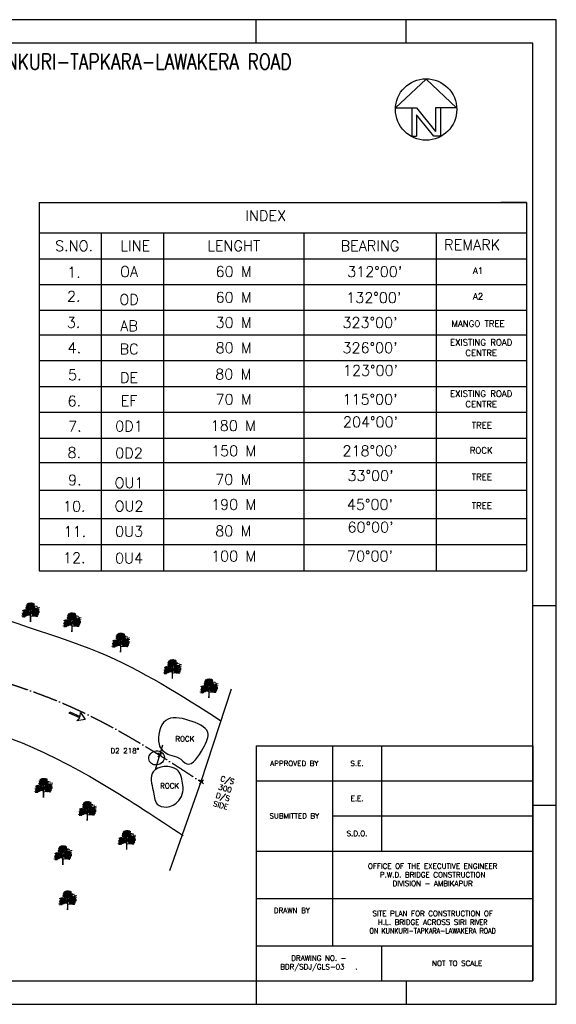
# Model space of a CAD drawing. Header units: millimetres. Extents: x 1046342 to 4871194, y -320379 to 624621.
# Tile 12 of 12: x 4356348 to 4871194, y -320379 to 624621. Entities that reach past the tile are written whole.
import ezdxf

# ---------------------------------------------------------------- set-up
doc = ezdxf.new("R2010")
doc.units = ezdxf.units.MM
doc.header["$LTSCALE"] = 1000
doc.header["$PDMODE"] = 35
doc.header["$PDSIZE"] = 2000
doc.linetypes.add('ACAD_ISO04W100', pattern=[30, 24, -3, 0, -3])
doc.styles.get("Standard").update_dxf_attribs({"font": 'romans.shx'})

# ---------------------------------------------------------------- blocks, each defined once
blk = doc.blocks.new('A2')
for p, q in [((466, 410), (466, 420)), ((530, 410), (530, 420)), ((594, 170), (584, 170)), ((594, 84.79), (584, 84.79)), ((466, 10), (466, 0)), ((530, 10), (530, 0))]:
    blk.add_line(p, q)
for points in [[(0, 0), (594, 0), (594, 420), (0, 420)], [(10, 10), (584, 10), (584, 410), (10, 410)]]:
    blk.add_lwpolyline(points, close=True)
blk = doc.blocks.new('North Arrow')
for p, q in [((0, 0), (-12.86, -11.999)), ((0, 0), (12.782, -11.999)), ((-12.86, -11.999), (-6, -11.999)), ((-6, -11.999), (-6, -23.999)), ((-6, -11.999), (-4, -11.999)), ((-4, -11.999), (4, -21.999)), ((4, -11.999), (4, -21.999)), ((6, -11.999), (4, -11.999)), ((12.782, -11.999), (6, -11.999)), ((6, -11.999), (6, -23.999)), ((3.195, -23.996), (-4, -15.002)), ((-4, -15.002), (-4, -23.999)), ((-6, -23.999), (-4, -23.999)), ((6, -23.999), (3.195, -23.999))]:
    blk.add_line(p, q)
blk.add_circle((-0.013, -12.745), 12.885)
blk = doc.blocks.new('TREE 34')
at = {"lineweight": 0}
for p, q in [((-1, 129), (0, 156)), ((-1, 90), (-1, 116)), ((-3, 0), (-2, 34)), ((-2, 34), (-2, 60)), ((-1, 69), (-1, 82)), ((2, 56), (2, 94)), ((2, 38), (2, 48)), ((2, 0), (2, 38))]:
    blk.add_line(p, q, dxfattribs=at)
for centre, radius, start, end in [((-73, 145), 30.3, 244.2389, 286.556), ((-69, 134), 31.3, 247.3071, 292.6929), ((-58, 135), 19.9, 241.0091, 317.7336), ((-21, 142), 50.6, 218.9418, 279.8704), ((-49, 164), 17.9, 262.6329, 311.6007), ((-49, 193), 71.6, 267.3608, 303.8405), ((-37, 195), 28.8, 245.3989, 290.842), ((-35, 180), 41.2, 250.2472, 286.3798), ((-37, 123), 18.4, 228.8435, 297.2433), ((-38, 172), 24.2, 245.8153, 314.3443), ((-43, 153), 19.1, 255.4782, 311.8365), ((-41, 170), 13.7, 245.7069, 316.2245), ((-41, 128), 14, 249.4854, 312.3715), ((-43, 121), 17.9, 260.731, 293.5265), ((-23, 204), 43.8, 240.8903, 299.1097), ((-34, 194), 17.8, 242.9381, 301.838), ((-38, 181), 12.3, 251.0161, 304.1863), ((-36, 208), 22.5, 266.11, 297.8626), ((-38, 139), 20.4, 271.5113, 320.8889), ((-28, 179), 10.1, 237.0696, 318.7583), ((-19, 210), 30.8, 243.2333, 267.901), ((51, 200), 123, 226.6821, 242.0096), ((-20, 207), 18.3, 233.9861, 284.4269), ((-16, 157), 17.3, 218.3877, 266.6125), ((-24, 170), 14.2, 255.2694, 320.7683), ((-21, 186), 13, 262.0394, 317.0655), ((-16, 204), 11.7, 235.5241, 320.3766), ((-22, 145), 34.6, 64.7334, 87.901), ((-15, 224), 27.1, 264.5916, 280.8658), ((-26, 116), 25.1, 0, 70.5263), ((27, 209), 45.6, 203.6553, 218.6919), ((-21, 118), 21.5, 29.0709, 70.3281), ((-9, 200), 7.45, 243.8703, 326.2918), ((-38, 156), 38.2, 359.1704, 38.6919), ((-8, 190), 7.88, 356.247, 72.2802), ((24, 176), 27.9, 133.1686, 189.9915), ((3, 204), 26.2, 257.7547, 296.5735), ((-2, 129), 1, 209.0709, 359.1704), ((2, 160), 1, 79.3624, 180.5508), ((4991, 208), 4990, 180.5508, 181.04), ((6, 135), 5.73, 78.4569, 158.8398), ((190, 121), 189, 181.04, 185.5818), ((11, 209), 48.8, 259.3624, 290.8016), ((7, 212), 18.9, 258.1214, 304.5177), ((75, 91), 125, 121.2428, 124.6134), ((76, 51), 86.9, 108.76, 145.8766), ((68, 59), 76.5, 111.4616, 146.3488), ((26, 203), 31.9, 228.6482, 302.6303), ((19, 199), 59.9, 258.4569, 297.8285), ((15, 206), 30, 257.586, 302.5526), ((27, 207), 52.2, 249.9116, 265.5374), ((-21, 169), 88.2, 291.7868, 315.3595), ((20, 209), 18.6, 245.4775, 305.7309), ((34, 321), 211, 264.2777, 284.5633), ((30, 151), 18.2, 225.9442, 297.7811), ((41, 222), 67, 250.4809, 298.4219), ((31, 223), 33.8, 255.5242, 288.8017), ((44, 56), 67.6, 83.0751, 106.8733), ((26, 204), 27.5, 267.49, 293.1373), ((45, 202), 18.9, 226.4951, 264.8582), ((50, 193), 27.4, 232.5465, 288.5121), ((38, 203), 61.7, 266.5279, 286.2899), ((6, 257), 130, 288.76, 301.7673), ((55, 253), 120, 266.337, 283.2582), ((65, 171), 51.7, 252.5261, 285.0848), ((59, 179), 55.7, 263.0751, 293.5339), ((86, 148), 48.1, 232.9856, 279.3604), ((73, 159), 36.7, 259.2798, 284.9662), ((87, 169), 21.7, 226.4378, 295.8705), ((86, 175), 43.5, 252.6896, 283.3881), ((88, 132), 21.5, 233.7324, 282.8684), ((-82, 97), 37.6, 251.148, 305.1273), ((-81, 120), 31.2, 254.1703, 300.0925), ((-71, 105), 32.2, 242.4624, 289.6469), ((-80, 79), 29, 258.6837, 309.414), ((-75, 104), 27.4, 251.0746, 288.9254), ((-51, 214), 148, 257.1612, 283.8538), ((-77, 112), 17.1, 265.2634, 320.013), ((-63, 124), 29.8, 252.2437, 291.2309), ((-65, 77), 20.7, 257.9207, 327.3571), ((-37, 157), 86.7, 248.8529, 283.8538), ((-54, 108), 21.5, 245.9348, 294.0652), ((-49, 108), 12.8, 244.9205, 295.0795), ((-41, 105), 15.2, 241.7414, 306.739), ((-41, 110), 34.4, 264.7936, 299.1796), ((-32, 120), 20.6, 247.0935, 300.6415), ((-10, 180), 96.5, 256.8908, 267.3886), ((-24, 115), 33.9, 258.7316, 291.9897), ((-12, 80), 13.4, 46.1212, 111.7519), ((-13, 60), 12.9, 41.3506, 103.8538), ((-13, 60), 11.2, 0, 103.8538), ((-13, 67), 17.2, 45.7581, 94.2425), ((-11, 83), 10, 358.6496, 99.8704), ((-2, 69), 1, 221.3506, 358.6496), ((-2, 90), 1, 226.1212, 0), ((3, 102), 1, 185.5818, 326.3488), ((12, 94), 10, 145.8766, 179.4444), ((17, 74), 14.7, 111.7868, 179.117), ((14, 47), 12.2, 91.4551, 175.6356), ((3, 56), 1, 179.4444, 320.6149), ((14, 47), 13.4, 106.8666, 140.6149), ((-14, 146), 91.4, 285.6047, 327.3267), ((-16, 156), 100, 285.0853, 304.7385), ((8, 278), 219, 271.4551, 290.6272), ((27, 127), 38.3, 255.9668, 302.2234), ((35, 143), 44.9, 268.673, 289.9235), ((54, 90), 23.3, 228.9757, 288.9658), ((41, 115), 25.7, 267.4743, 305.5512), ((55, 119), 18.6, 241.3516, 296.6718), ((60, 154), 74.5, 261.2871, 289.8632), ((61, 136), 45.3, 267.4731, 296.6246), ((72, 89), 15.3, 225.0728, 272.8315), ((81, 117), 26.3, 254.4666, 296.4199)]:
    blk.add_arc(centre, radius, start, end, dxfattribs=at)
at = {"color": 0, "linetype": 'ByBlock', "lineweight": 0}
for centre, radius, start, end in [((-71, 118), 5.65, 76.6118, 171.4901), ((-76, 124), 5.53, 255.2821, 352.8197), ((-69, 113), 5.65, 76.6118, 171.4901), ((-73, 119), 5.53, 255.2821, 352.8197), ((-65, 100), 5.65, 76.6118, 171.4901), ((-69, 106), 5.53, 255.2821, 352.8197), ((-64, 105), 5.65, 76.6118, 171.4901), ((-68, 111), 5.53, 255.2821, 352.8197), ((-63, 121), 5.65, 198.6203, 293.4986), ((-66, 114), 5.53, 17.2907, 114.8283), ((-63, 108), 5.53, 50.2872, 147.8248), ((-64, 115), 5.65, 231.6169, 326.4952), ((-60, 121), 5.65, 76.6118, 171.4901), ((-64, 127), 5.53, 255.2821, 352.8197), ((-61, 98), 5.65, 15.2344, 110.1127), ((-57, 105), 5.53, 193.9048, 291.4424), ((-57, 115), 5.65, 76.6118, 171.4901), ((-61, 121), 5.53, 255.2821, 352.8197), ((-60, 115), 5.53, 255.2821, 352.8197), ((-56, 108), 5.65, 76.6118, 171.4901), ((-55, 120), 5.65, 76.6118, 171.4901), ((-60, 126), 5.53, 255.2821, 352.8197), ((-59, 119), 5.53, 255.2821, 352.8197), ((-55, 113), 5.65, 76.6118, 171.4901), ((-52, 107), 5.65, 76.6118, 171.4901), ((-56, 113), 5.53, 255.2821, 352.8197), ((-51, 120), 5.65, 76.6118, 171.4901), ((-55, 126), 5.53, 255.2821, 352.8197), ((-52, 116), 5.65, 198.6203, 293.4986), ((-55, 109), 5.53, 17.2907, 114.8283), ((-48, 118), 5.65, 76.6118, 171.4901), ((-52, 124), 5.53, 255.2821, 352.8197), ((-44, 113), 5.65, 76.6118, 171.4901), ((-49, 119), 5.53, 255.2821, 352.8197), ((-43, 117), 5.65, 76.6118, 171.4901), ((-47, 124), 5.53, 255.2821, 352.8197), ((-43, 105), 5.65, 76.6118, 171.4901), ((-47, 111), 5.53, 255.2821, 352.8197), ((-42, 107), 5.53, 50.2872, 147.8248), ((-43, 115), 5.65, 231.6169, 326.4952), ((-39, 109), 5.65, 76.6118, 171.4901), ((-39, 109), 5.65, 76.6118, 171.4901), ((-43, 99), 5.65, 15.2344, 110.1127), ((-39, 106), 5.53, 193.9048, 291.4424), ((-38, 161), 5.65, 76.6118, 171.4901), ((-42, 167), 5.53, 255.2821, 352.8197), ((-37, 138), 5.65, 76.6118, 171.4901), ((-41, 144), 5.53, 255.2821, 352.8197), ((-37, 164), 5.53, 50.2872, 147.8248), ((-38, 171), 5.65, 231.6169, 326.4952), ((-37, 118), 5.65, 198.6203, 293.4986), ((-36, 141), 5.53, 50.2872, 147.8248), ((-38, 148), 5.65, 231.6169, 326.4952), ((-34, 165), 5.65, 76.6118, 171.4901), ((-34, 165), 5.65, 76.6118, 171.4901), ((-34, 159), 5.65, 76.6118, 171.4901), ((-39, 166), 5.53, 255.2821, 352.8197), ((-39, 115), 5.53, 255.2821, 352.8197), ((-35, 108), 5.65, 76.6118, 171.4901), ((-38, 102), 5.65, 15.2344, 110.1127), ((-34, 109), 5.53, 193.9048, 291.4424), ((-36, 178), 5.53, 17.2907, 114.8283), ((-33, 185), 5.65, 198.6203, 293.4986), ((-34, 142), 5.65, 76.6118, 171.4901), ((-34, 142), 5.65, 76.6118, 171.4901), ((-34, 136), 5.65, 76.6118, 171.4901), ((-38, 142), 5.53, 255.2821, 352.8197), ((-31, 154), 5.65, 76.6118, 171.4901), ((-31, 151), 5.65, 198.6203, 293.4986), ((-30, 131), 5.65, 76.6118, 171.4901), ((-34, 137), 5.53, 255.2821, 352.8197), ((-29, 183), 5.65, 76.6118, 171.4901), ((-33, 189), 5.53, 255.2821, 352.8197), ((-30, 165), 5.65, 76.6118, 171.4901), ((-34, 171), 5.53, 255.2821, 352.8197), ((-30, 159), 5.65, 76.6118, 171.4901), ((-34, 165), 5.53, 255.2821, 352.8197), ((-33, 148), 5.53, 255.2821, 352.8197), ((-29, 142), 5.65, 76.6118, 171.4901), ((-29, 135), 5.65, 76.6118, 171.4901), ((-33, 141), 5.53, 255.2821, 352.8197), ((-33, 113), 5.53, 255.2821, 352.8197), ((-29, 106), 5.65, 76.6118, 171.4901), ((-28, 107), 5.53, 193.9048, 291.4424), ((-32, 100), 5.65, 15.2344, 110.1127), ((-29, 117), 5.65, 231.6169, 326.4952), ((-25, 105), 5.65, 76.6118, 171.4901), ((-29, 111), 5.53, 255.2821, 352.8197), ((-24, 169), 5.65, 76.6118, 171.4901), ((-28, 175), 5.53, 255.2821, 352.8197), ((-25, 147), 5.53, 50.2872, 147.8248), ((-26, 155), 5.65, 231.6169, 326.4952), ((-25, 132), 5.53, 50.2872, 147.8248), ((-26, 140), 5.65, 231.6169, 326.4952), ((-23, 171), 5.65, 76.6118, 171.4901), ((-23, 149), 5.65, 76.6118, 171.4901), ((-23, 149), 5.65, 76.6118, 171.4901), ((-23, 143), 5.65, 76.6118, 171.4901), ((-27, 149), 5.53, 255.2821, 352.8197), ((-23, 134), 5.65, 76.6118, 171.4901), ((-23, 134), 5.65, 76.6118, 171.4901), ((-22, 136), 5.65, 198.6203, 293.4986), ((-23, 128), 5.65, 76.6118, 171.4901), ((-27, 134), 5.53, 255.2821, 352.8197), ((-21, 184), 5.65, 76.6118, 171.4901), ((-25, 190), 5.53, 255.2821, 352.8197), ((-24, 194), 5.53, 255.2821, 352.8197), ((-20, 188), 5.65, 76.6118, 171.4901), ((-24, 173), 5.53, 17.2907, 114.8283), ((-21, 180), 5.65, 198.6203, 293.4986), ((-21, 114), 5.53, 50.2872, 147.8248), ((-22, 122), 5.65, 231.6169, 326.4952), ((-24, 183), 5.53, 255.2821, 352.8197), ((-24, 183), 5.53, 255.2821, 352.8197), ((-19, 177), 5.65, 76.6118, 171.4901), ((-19, 177), 5.65, 76.6118, 171.4901), ((-24, 182), 5.53, 255.2821, 352.8197), ((-20, 176), 5.65, 76.6118, 171.4901), ((-20, 180), 5.65, 198.6203, 293.4986), ((-23, 173), 5.53, 17.2907, 114.8283), ((-20, 158), 5.65, 198.6203, 293.4986), ((-20, 143), 5.65, 198.6203, 293.4986), ((-22, 155), 5.53, 255.2821, 352.8197), ((-18, 148), 5.65, 76.6118, 171.4901), ((-22, 148), 5.53, 255.2821, 352.8197), ((-18, 142), 5.65, 76.6118, 171.4901), ((-22, 139), 5.53, 255.2821, 352.8197), ((-18, 133), 5.65, 76.6118, 171.4901), ((-18, 127), 5.65, 76.6118, 171.4901), ((-22, 133), 5.53, 255.2821, 352.8197), ((-18, 116), 5.65, 76.6118, 171.4901), ((-18, 116), 5.65, 76.6118, 171.4901), ((-18, 110), 5.65, 76.6118, 171.4901), ((-22, 116), 5.53, 255.2821, 352.8197), ((-18, 167), 5.65, 76.6118, 171.4901), ((-22, 173), 5.53, 255.2821, 352.8197), ((-17, 109), 5.53, 193.9048, 291.4424), ((-21, 103), 5.65, 15.2344, 110.1127), ((-20, 179), 5.53, 17.2907, 114.8283), ((-17, 186), 5.65, 198.6203, 293.4986), ((-19, 185), 5.53, 17.2907, 114.8283), ((-16, 192), 5.65, 198.6203, 293.4986), ((-20, 167), 5.53, 255.2821, 352.8197), ((-20, 167), 5.53, 255.2821, 352.8197), ((-16, 160), 5.65, 76.6118, 171.4901), ((-16, 160), 5.65, 76.6118, 171.4901), ((-15, 125), 5.65, 198.6203, 293.4986), ((-16, 105), 5.53, 193.9048, 291.4424), ((-19, 98), 5.65, 15.2344, 110.1127), ((-18, 122), 5.53, 255.2821, 352.8197), ((-14, 115), 5.65, 76.6118, 171.4901), ((-18, 115), 5.53, 255.2821, 352.8197), ((-14, 109), 5.65, 76.6118, 171.4901), ((-16, 179), 5.53, 255.2821, 352.8197), ((-12, 173), 5.65, 76.6118, 171.4901), ((-13, 170), 5.65, 198.6203, 293.4986), ((-16, 163), 5.53, 17.2907, 114.8283), ((-12, 175), 5.65, 198.6203, 293.4986), ((-15, 169), 5.53, 17.2907, 114.8283), ((-11, 128), 5.53, 50.2872, 147.8248), ((-13, 135), 5.65, 231.6169, 326.4952), ((-11, 144), 5.53, 50.2872, 147.8248), ((-12, 151), 5.65, 231.6169, 326.4952), ((-9, 129), 5.65, 76.6118, 171.4901), ((-9, 129), 5.65, 76.6118, 171.4901), ((-9, 123), 5.65, 76.6118, 171.4901), ((-13, 129), 5.53, 255.2821, 352.8197), ((-8, 173), 5.65, 76.6118, 171.4901), ((-12, 179), 5.53, 255.2821, 352.8197), ((-8, 145), 5.65, 76.6118, 171.4901), ((-8, 145), 5.65, 76.6118, 171.4901), ((-8, 139), 5.65, 76.6118, 171.4901), ((-12, 146), 5.53, 255.2821, 352.8197), ((-7, 181), 5.65, 76.6118, 171.4901), ((-11, 187), 5.53, 255.2821, 352.8197), ((-6, 179), 5.65, 76.6118, 171.4901), ((-11, 186), 5.53, 255.2821, 352.8197), ((-8, 157), 5.53, 50.2872, 147.8248), ((-9, 165), 5.65, 231.6169, 326.4952), ((-7, 190), 5.65, 231.6169, 326.4952), ((-6, 138), 5.65, 198.6203, 293.4986), ((-5, 159), 5.65, 76.6118, 171.4901), ((-5, 159), 5.65, 76.6118, 171.4901), ((-5, 153), 5.65, 76.6118, 171.4901), ((-9, 159), 5.53, 255.2821, 352.8197), ((-5, 155), 5.65, 198.6203, 293.4986), ((-8, 135), 5.53, 255.2821, 352.8197), ((-4, 128), 5.65, 76.6118, 171.4901), ((-8, 128), 5.53, 255.2821, 352.8197), ((-4, 122), 5.65, 76.6118, 171.4901), ((-7, 184), 5.53, 255.2821, 352.8197), ((-3, 178), 5.65, 76.6118, 171.4901), ((-3, 145), 5.65, 76.6118, 171.4901), ((-7, 151), 5.53, 255.2821, 352.8197), ((-7, 145), 5.53, 255.2821, 352.8197), ((-3, 139), 5.65, 76.6118, 171.4901), ((-3, 192), 5.65, 76.6118, 171.4901), ((-7, 198), 5.53, 255.2821, 352.8197), ((-3, 202), 5.65, 231.6169, 326.4952), ((-2, 168), 5.65, 198.6203, 293.4986), ((-5, 169), 5.53, 255.2821, 352.8197), ((-1, 163), 5.65, 76.6118, 171.4901), ((-4, 165), 5.53, 255.2821, 352.8197), ((0, 158), 5.65, 76.6118, 171.4901), ((-4, 158), 5.53, 255.2821, 352.8197), ((0, 152), 5.65, 76.6118, 171.4901), ((-3, 196), 5.53, 255.2821, 352.8197), ((1, 190), 5.65, 76.6118, 171.4901), ((-4, 178), 5.53, 255.2821, 352.8197), ((0, 172), 5.65, 76.6118, 171.4901), ((1, 166), 5.53, 193.9048, 291.4424), ((-3, 160), 5.65, 15.2344, 110.1127), ((2, 177), 5.65, 76.6118, 171.4901), ((-3, 183), 5.53, 255.2821, 352.8197), ((4, 185), 5.65, 76.6118, 171.4901), ((0, 191), 5.53, 255.2821, 352.8197), ((5, 155), 5.65, 76.6118, 171.4901), ((0, 162), 5.53, 255.2821, 352.8197), ((1, 196), 5.53, 255.2821, 352.8197), ((5, 190), 5.65, 76.6118, 171.4901), ((2, 187), 5.53, 255.2821, 352.8197), ((6, 181), 5.65, 76.6118, 171.4901), ((2, 163), 5.65, 15.2344, 110.1127), ((5, 170), 5.53, 193.9048, 291.4424), ((3, 158), 5.65, 15.2344, 110.1127), ((6, 165), 5.53, 193.9048, 291.4424), ((3, 155), 5.53, 255.2821, 352.8197), ((3, 155), 5.53, 255.2821, 352.8197), ((7, 149), 5.65, 76.6118, 171.4901), ((7, 149), 5.65, 76.6118, 171.4901), ((4, 182), 5.53, 255.2821, 352.8197), ((8, 176), 5.65, 76.6118, 171.4901), ((9, 178), 5.65, 76.6118, 171.4901), ((8, 175), 5.65, 76.6118, 171.4901), ((8, 175), 5.65, 76.6118, 171.4901), ((4, 181), 5.53, 255.2821, 352.8197), ((4, 181), 5.53, 255.2821, 352.8197), ((10, 194), 5.65, 76.6118, 171.4901), ((6, 200), 5.53, 255.2821, 352.8197), ((9, 134), 5.53, 50.2872, 147.8248), ((8, 142), 5.65, 231.6169, 326.4952), ((11, 190), 5.65, 76.6118, 171.4901), ((7, 197), 5.53, 255.2821, 352.8197), ((8, 180), 5.53, 17.2907, 114.8283), ((11, 187), 5.65, 198.6203, 293.4986), ((7, 173), 5.53, 255.2821, 352.8197), ((11, 167), 5.65, 76.6118, 171.4901), ((8, 161), 5.65, 15.2344, 110.1127), ((11, 168), 5.53, 193.9048, 291.4424), ((12, 136), 5.65, 76.6118, 171.4901), ((12, 136), 5.65, 76.6118, 171.4901), ((8, 136), 5.53, 255.2821, 352.8197), ((12, 130), 5.65, 76.6118, 171.4901), ((9, 190), 5.53, 255.2821, 352.8197), ((9, 190), 5.53, 255.2821, 352.8197), ((13, 184), 5.65, 76.6118, 171.4901), ((13, 184), 5.65, 76.6118, 171.4901), ((12, 182), 5.65, 76.6118, 171.4901), ((8, 189), 5.53, 255.2821, 352.8197), ((9, 179), 5.53, 17.2907, 114.8283), ((12, 186), 5.65, 198.6203, 293.4986), ((11, 178), 5.65, 231.6169, 326.4952), ((12, 151), 5.53, 193.9048, 291.4424), ((9, 145), 5.65, 15.2344, 110.1127), ((14, 174), 5.65, 76.6118, 171.4901), ((10, 180), 5.53, 255.2821, 352.8197), ((15, 166), 5.65, 76.6118, 171.4901), ((10, 172), 5.53, 255.2821, 352.8197), ((15, 145), 5.65, 198.6203, 293.4986), ((12, 186), 5.53, 17.2907, 114.8283), ((15, 193), 5.65, 198.6203, 293.4986), ((12, 154), 5.65, 15.2344, 110.1127), ((15, 161), 5.53, 193.9048, 291.4424), ((12, 150), 5.65, 15.2344, 110.1127), ((15, 157), 5.53, 193.9048, 291.4424), ((16, 199), 5.65, 198.6203, 293.4986), ((13, 192), 5.53, 17.2907, 114.8283), ((12, 173), 5.53, 255.2821, 352.8197), ((12, 173), 5.53, 255.2821, 352.8197), ((17, 167), 5.65, 76.6118, 171.4901), ((17, 167), 5.65, 76.6118, 171.4901), ((12, 142), 5.53, 255.2821, 352.8197), ((16, 135), 5.65, 76.6118, 171.4901), ((12, 135), 5.53, 255.2821, 352.8197), ((16, 129), 5.65, 76.6118, 171.4901), ((14, 146), 5.65, 15.2344, 110.1127), ((17, 152), 5.53, 193.9048, 291.4424), ((16, 169), 5.53, 17.2907, 114.8283), ((19, 176), 5.65, 198.6203, 293.4986), ((16, 158), 5.65, 15.2344, 110.1127), ((19, 165), 5.53, 193.9048, 291.4424), ((20, 179), 5.65, 76.6118, 171.4901), ((16, 186), 5.53, 255.2821, 352.8197), ((17, 175), 5.53, 17.2907, 114.8283), ((20, 182), 5.65, 198.6203, 293.4986), ((19, 127), 5.53, 50.2872, 147.8248), ((18, 134), 5.65, 231.6169, 326.4952), ((22, 170), 5.53, 193.9048, 291.4424), ((19, 163), 5.65, 15.2344, 110.1127), ((19, 144), 5.65, 15.2344, 110.1127), ((23, 151), 5.53, 193.9048, 291.4424), ((22, 128), 5.65, 76.6118, 171.4901), ((22, 128), 5.65, 76.6118, 171.4901), ((22, 122), 5.65, 76.6118, 171.4901), ((18, 128), 5.53, 255.2821, 352.8197), ((23, 123), 5.53, 193.9048, 291.4424), ((20, 117), 5.65, 15.2344, 110.1127), ((23, 99), 5.53, 50.2872, 147.8248), ((20, 186), 5.53, 255.2821, 352.8197), ((24, 180), 5.65, 76.6118, 171.4901), ((21, 159), 5.65, 15.2344, 110.1127), ((24, 166), 5.53, 193.9048, 291.4424), ((21, 194), 5.53, 255.2821, 352.8197), ((26, 188), 5.65, 76.6118, 171.4901), ((25, 137), 5.65, 198.6203, 293.4986), ((26, 100), 5.65, 76.6118, 171.4901), ((26, 100), 5.65, 76.6118, 171.4901), ((26, 191), 5.53, 50.2872, 147.8248), ((25, 198), 5.65, 231.6169, 326.4952), ((23, 134), 5.53, 255.2821, 352.8197), ((27, 128), 5.65, 76.6118, 171.4901), ((23, 127), 5.53, 255.2821, 352.8197), ((27, 121), 5.65, 76.6118, 171.4901), ((24, 144), 5.65, 15.2344, 110.1127), ((28, 151), 5.53, 193.9048, 291.4424), ((27, 113), 5.65, 76.6118, 171.4901), ((23, 119), 5.53, 255.2821, 352.8197), ((25, 120), 5.65, 15.2344, 110.1127), ((28, 127), 5.53, 193.9048, 291.4424), ((28, 109), 5.65, 198.6203, 293.4986), ((26, 157), 5.65, 15.2344, 110.1127), ((30, 164), 5.53, 193.9048, 291.4424), ((26, 115), 5.65, 15.2344, 110.1127), ((29, 122), 5.53, 193.9048, 291.4424), ((26, 112), 5.53, 255.2821, 352.8197), ((26, 112), 5.53, 255.2821, 352.8197), ((30, 106), 5.65, 76.6118, 171.4901), ((30, 106), 5.65, 76.6118, 171.4901), ((26, 106), 5.53, 255.2821, 352.8197), ((30, 100), 5.65, 76.6118, 171.4901), ((32, 140), 5.65, 76.6118, 171.4901), ((28, 146), 5.53, 255.2821, 352.8197), ((33, 154), 5.53, 193.9048, 291.4424), ((29, 147), 5.65, 15.2344, 110.1127), ((34, 149), 5.53, 193.9048, 291.4424), ((30, 142), 5.65, 15.2344, 110.1127), ((30, 131), 5.53, 255.2821, 352.8197), ((34, 124), 5.65, 76.6118, 171.4901), ((34, 133), 5.65, 76.6118, 171.4901), ((30, 140), 5.53, 255.2821, 352.8197), ((34, 133), 5.65, 76.6118, 171.4901), ((30, 140), 5.53, 255.2821, 352.8197), ((31, 118), 5.65, 15.2344, 110.1127), ((34, 125), 5.53, 193.9048, 291.4424), ((33, 135), 5.65, 231.6169, 326.4952), ((35, 108), 5.53, 193.9048, 291.4424), ((32, 102), 5.65, 15.2344, 110.1127), ((37, 174), 5.53, 193.9048, 291.4424), ((33, 168), 5.65, 15.2344, 110.1127), ((37, 123), 5.65, 76.6118, 171.4901), ((33, 129), 5.53, 255.2821, 352.8197), ((34, 158), 5.53, 255.2821, 352.8197), ((39, 152), 5.65, 76.6118, 171.4901), ((39, 152), 5.53, 193.9048, 291.4424), ((35, 146), 5.65, 15.2344, 110.1127), ((35, 111), 5.65, 15.2344, 110.1127), ((38, 118), 5.53, 193.9048, 291.4424), ((38, 114), 5.53, 193.9048, 291.4424), ((35, 107), 5.65, 15.2344, 110.1127), ((38, 162), 5.65, 231.6169, 326.4952), ((36, 129), 5.65, 15.2344, 110.1127), ((40, 136), 5.53, 193.9048, 291.4424), ((36, 103), 5.65, 15.2344, 110.1127), ((40, 109), 5.53, 193.9048, 291.4424), ((41, 164), 5.65, 76.6118, 171.4901), ((37, 170), 5.53, 255.2821, 352.8197), ((39, 115), 5.65, 15.2344, 110.1127), ((42, 122), 5.53, 193.9048, 291.4424), ((41, 130), 5.65, 15.2344, 110.1127), ((44, 137), 5.53, 193.9048, 291.4424), ((45, 127), 5.53, 193.9048, 291.4424), ((42, 121), 5.65, 15.2344, 110.1127), ((42, 101), 5.65, 15.2344, 110.1127), ((46, 108), 5.53, 193.9048, 291.4424), ((43, 116), 5.65, 15.2344, 110.1127), ((47, 123), 5.53, 193.9048, 291.4424), ((49, 102), 5.65, 76.6118, 171.4901), ((45, 108), 5.53, 255.2821, 352.8197), ((50, 135), 5.53, 193.9048, 291.4424), ((47, 128), 5.65, 15.2344, 110.1127), ((49, 114), 5.65, 15.2344, 110.1127), ((53, 121), 5.53, 193.9048, 291.4424), ((54, 110), 5.65, 198.6203, 293.4986), ((51, 103), 5.53, 17.2907, 114.8283), ((55, 127), 5.53, 50.2872, 147.8248), ((54, 134), 5.65, 231.6169, 326.4952), ((58, 128), 5.65, 76.6118, 171.4901), ((58, 128), 5.65, 76.6118, 171.4901), ((58, 122), 5.65, 76.6118, 171.4901), ((53, 128), 5.53, 255.2821, 352.8197), ((60, 137), 5.65, 198.6203, 293.4986), ((58, 134), 5.53, 255.2821, 352.8197), ((62, 127), 5.65, 76.6118, 171.4901), ((58, 127), 5.53, 255.2821, 352.8197), ((62, 121), 5.65, 76.6118, 171.4901), ((59, 105), 5.53, 255.2821, 352.8197), ((64, 99), 5.65, 76.6118, 171.4901), ((64, 102), 5.53, 50.2872, 147.8248), ((63, 110), 5.65, 231.6169, 326.4952), ((63, 137), 5.53, 255.2821, 352.8197), ((63, 137), 5.53, 255.2821, 352.8197), ((67, 131), 5.65, 76.6118, 171.4901), ((67, 131), 5.65, 76.6118, 171.4901), ((68, 116), 5.53, 193.9048, 291.4424), ((65, 110), 5.65, 15.2344, 110.1127), ((70, 140), 5.65, 198.6203, 293.4986), ((72, 105), 5.65, 76.6118, 171.4901), ((68, 112), 5.53, 255.2821, 352.8197), ((69, 113), 5.65, 15.2344, 110.1127), ((73, 119), 5.53, 193.9048, 291.4424), ((70, 108), 5.65, 15.2344, 110.1127), ((74, 115), 5.53, 193.9048, 291.4424), ((74, 99), 5.65, 76.6118, 171.4901), ((70, 105), 5.53, 255.2821, 352.8197), ((74, 99), 5.65, 76.6118, 171.4901), ((70, 105), 5.53, 255.2821, 352.8197), ((73, 135), 5.53, 255.2821, 352.8197), ((77, 129), 5.65, 76.6118, 171.4901), ((78, 131), 5.65, 76.6118, 171.4901), ((79, 117), 5.65, 76.6118, 171.4901), ((75, 123), 5.53, 255.2821, 352.8197), ((75, 111), 5.65, 15.2344, 110.1127), ((79, 118), 5.53, 193.9048, 291.4424), ((78, 128), 5.65, 231.6169, 326.4952), ((-74, 104), 5.53, 193.9048, 291.4424), ((-78, 98), 5.65, 15.2344, 110.1127), ((-77, 93), 5.65, 15.2344, 110.1127), ((-73, 99), 5.53, 193.9048, 291.4424), ((-73, 84), 5.65, 76.6118, 171.4901), ((-77, 90), 5.53, 255.2821, 352.8197), ((-73, 84), 5.65, 76.6118, 171.4901), ((-77, 90), 5.53, 255.2821, 352.8197), ((-78, 86), 5.53, 255.2821, 352.8197), ((-74, 80), 5.65, 76.6118, 171.4901), ((-74, 85), 5.53, 255.2821, 352.8197), ((-70, 78), 5.65, 76.6118, 171.4901), ((-69, 60), 5.65, 76.6118, 171.4901), ((-74, 65), 5.53, 255.2821, 352.8197), ((-70, 58), 5.65, 76.6118, 171.4901), ((-72, 96), 5.65, 15.2344, 110.1127), ((-69, 103), 5.53, 193.9048, 291.4424), ((-67, 73), 5.65, 76.6118, 171.4901), ((-71, 79), 5.53, 255.2821, 352.8197), ((-66, 69), 5.65, 198.6203, 293.4986), ((-69, 63), 5.53, 17.2907, 114.8283), ((-70, 84), 5.53, 255.2821, 352.8197), ((-66, 78), 5.65, 76.6118, 171.4901), ((-65, 66), 5.65, 76.6118, 171.4901), ((-65, 66), 5.65, 76.6118, 171.4901), ((-69, 73), 5.53, 255.2821, 352.8197), ((-69, 73), 5.53, 255.2821, 352.8197), ((-65, 65), 5.65, 76.6118, 171.4901), ((-70, 71), 5.53, 255.2821, 352.8197), ((-68, 62), 5.53, 17.2907, 114.8283), ((-65, 69), 5.65, 198.6203, 293.4986), ((-65, 95), 5.53, 193.9048, 291.4424), ((-68, 89), 5.65, 15.2344, 110.1127), ((-68, 85), 5.65, 15.2344, 110.1127), ((-64, 91), 5.53, 193.9048, 291.4424), ((-63, 56), 5.65, 76.6118, 171.4901), ((-68, 62), 5.53, 255.2821, 352.8197), ((-66, 80), 5.65, 15.2344, 110.1127), ((-65, 69), 5.53, 17.2907, 114.8283), ((-62, 76), 5.65, 198.6203, 293.4986), ((-61, 84), 5.53, 193.9048, 291.4424), ((-65, 78), 5.65, 15.2344, 110.1127), ((-61, 81), 5.65, 198.6203, 293.4986), ((-64, 75), 5.53, 17.2907, 114.8283), ((-65, 56), 5.53, 255.2821, 352.8197), ((-65, 56), 5.53, 255.2821, 352.8197), ((-61, 50), 5.65, 76.6118, 171.4901), ((-61, 50), 5.65, 76.6118, 171.4901), ((-64, 93), 5.65, 15.2344, 110.1127), ((-61, 99), 5.53, 193.9048, 291.4424), ((-61, 52), 5.53, 17.2907, 114.8283), ((-58, 59), 5.65, 198.6203, 293.4986), ((-57, 73), 5.65, 76.6118, 171.4901), ((-61, 79), 5.53, 255.2821, 352.8197), ((-62, 68), 5.53, 255.2821, 352.8197), ((-58, 62), 5.65, 76.6118, 171.4901), ((-57, 65), 5.65, 198.6203, 293.4986), ((-60, 58), 5.53, 17.2907, 114.8283), ((-56, 87), 5.53, 193.9048, 291.4424), ((-60, 81), 5.65, 15.2344, 110.1127), ((-60, 79), 5.65, 15.2344, 110.1127), ((-56, 100), 5.53, 193.9048, 291.4424), ((-59, 94), 5.65, 15.2344, 110.1127), ((-55, 82), 5.53, 193.9048, 291.4424), ((-59, 76), 5.65, 15.2344, 110.1127), ((-55, 67), 5.65, 76.6118, 171.4901), ((-55, 67), 5.65, 76.6118, 171.4901), ((-59, 73), 5.53, 255.2821, 352.8197), ((-59, 73), 5.53, 255.2821, 352.8197), ((-55, 91), 5.53, 255.2821, 352.8197), ((-50, 85), 5.65, 76.6118, 171.4901), ((-54, 79), 5.65, 15.2344, 110.1127), ((-50, 86), 5.53, 193.9048, 291.4424), ((-53, 92), 5.65, 15.2344, 110.1127), ((-50, 99), 5.53, 193.9048, 291.4424), ((-49, 69), 5.53, 193.9048, 291.4424), ((-53, 62), 5.65, 15.2344, 110.1127), ((-51, 95), 5.65, 231.6169, 326.4952), ((-47, 83), 5.65, 76.6118, 171.4901), ((-51, 90), 5.53, 255.2821, 352.8197), ((-46, 78), 5.53, 193.9048, 291.4424), ((-50, 72), 5.65, 15.2344, 110.1127), ((-50, 68), 5.65, 15.2344, 110.1127), ((-46, 75), 5.53, 193.9048, 291.4424), ((-48, 64), 5.65, 15.2344, 110.1127), ((-45, 70), 5.53, 193.9048, 291.4424), ((-42, 82), 5.53, 193.9048, 291.4424), ((-46, 76), 5.65, 15.2344, 110.1127), ((-39, 88), 5.53, 193.9048, 291.4424), ((-43, 81), 5.65, 15.2344, 110.1127), ((-39, 68), 5.53, 193.9048, 291.4424), ((-42, 62), 5.65, 15.2344, 110.1127), ((-38, 83), 5.53, 193.9048, 291.4424), ((-41, 77), 5.65, 15.2344, 110.1127), ((-35, 95), 5.65, 76.6118, 171.4901), ((-39, 101), 5.53, 255.2821, 352.8197), ((-33, 104), 5.53, 193.9048, 291.4424), ((-37, 97), 5.65, 15.2344, 110.1127), ((-33, 88), 5.65, 76.6118, 171.4901), ((-37, 95), 5.53, 255.2821, 352.8197), ((-33, 88), 5.65, 76.6118, 171.4901), ((-37, 95), 5.53, 255.2821, 352.8197), ((-35, 75), 5.65, 15.2344, 110.1127), ((-32, 82), 5.53, 193.9048, 291.4424), ((-31, 84), 5.65, 15.2344, 110.1127), ((-27, 91), 5.53, 193.9048, 291.4424), ((-28, 93), 5.65, 15.2344, 110.1127), ((-24, 100), 5.53, 193.9048, 291.4424), ((-28, 89), 5.65, 15.2344, 110.1127), ((-24, 96), 5.53, 193.9048, 291.4424), ((-26, 85), 5.65, 15.2344, 110.1127), ((-23, 92), 5.53, 193.9048, 291.4424), ((-24, 97), 5.65, 15.2344, 110.1127), ((-20, 104), 5.53, 193.9048, 291.4424), ((-17, 90), 5.53, 193.9048, 291.4424), ((-20, 83), 5.65, 15.2344, 110.1127), ((-11, 76), 5.53, 50.2872, 147.8248), ((-13, 83), 5.65, 231.6169, 326.4952), ((-10, 103), 5.53, 193.9048, 291.4424), ((-13, 97), 5.65, 15.2344, 110.1127), ((-9, 77), 5.65, 76.6118, 171.4901), ((-9, 77), 5.65, 76.6118, 171.4901), ((-9, 71), 5.65, 76.6118, 171.4901), ((-13, 77), 5.53, 255.2821, 352.8197), ((-6, 86), 5.65, 198.6203, 293.4986), ((-8, 83), 5.53, 255.2821, 352.8197), ((-4, 77), 5.65, 76.6118, 171.4901), ((-8, 77), 5.53, 255.2821, 352.8197), ((-4, 70), 5.65, 76.6118, 171.4901), ((7, 91), 5.53, 50.2872, 147.8248), ((6, 98), 5.65, 231.6169, 326.4952), ((10, 93), 5.65, 76.6118, 171.4901), ((10, 93), 5.65, 76.6118, 171.4901), ((10, 86), 5.65, 76.6118, 171.4901), ((6, 93), 5.53, 255.2821, 352.8197), ((13, 102), 5.65, 198.6203, 293.4986), ((15, 92), 5.65, 76.6118, 171.4901), ((10, 98), 5.53, 255.2821, 352.8197), ((10, 92), 5.53, 255.2821, 352.8197), ((15, 86), 5.65, 76.6118, 171.4901), ((22, 80), 5.53, 193.9048, 291.4424), ((19, 74), 5.65, 15.2344, 110.1127), ((22, 106), 5.65, 231.6169, 326.4952), ((26, 94), 5.65, 76.6118, 171.4901), ((21, 100), 5.53, 255.2821, 352.8197), ((26, 69), 5.65, 76.6118, 171.4901), ((22, 75), 5.53, 255.2821, 352.8197), ((27, 83), 5.53, 193.9048, 291.4424), ((24, 77), 5.65, 15.2344, 110.1127), ((28, 78), 5.53, 193.9048, 291.4424), ((25, 72), 5.65, 15.2344, 110.1127), ((29, 63), 5.65, 76.6118, 171.4901), ((29, 63), 5.65, 76.6118, 171.4901), ((25, 69), 5.53, 255.2821, 352.8197), ((25, 69), 5.53, 255.2821, 352.8197), ((26, 100), 5.53, 255.2821, 352.8197), ((30, 93), 5.65, 76.6118, 171.4901), ((29, 87), 5.53, 255.2821, 352.8197), ((33, 81), 5.65, 76.6118, 171.4901), ((30, 75), 5.65, 15.2344, 110.1127), ((33, 82), 5.53, 193.9048, 291.4424), ((33, 91), 5.65, 231.6169, 326.4952), ((34, 65), 5.53, 193.9048, 291.4424), ((31, 58), 5.65, 15.2344, 110.1127), ((37, 79), 5.65, 76.6118, 171.4901), ((32, 86), 5.53, 255.2821, 352.8197), ((37, 74), 5.53, 193.9048, 291.4424), ((34, 68), 5.65, 15.2344, 110.1127), ((34, 64), 5.65, 15.2344, 110.1127), ((37, 71), 5.53, 193.9048, 291.4424), ((35, 60), 5.65, 15.2344, 110.1127), ((39, 66), 5.53, 193.9048, 291.4424), ((41, 78), 5.53, 193.9048, 291.4424), ((38, 72), 5.65, 15.2344, 110.1127), ((44, 84), 5.53, 193.9048, 291.4424), ((41, 77), 5.65, 15.2344, 110.1127), ((45, 64), 5.53, 193.9048, 291.4424), ((41, 58), 5.65, 15.2344, 110.1127), ((42, 93), 5.53, 255.2821, 352.8197), ((46, 87), 5.65, 76.6118, 171.4901), ((46, 79), 5.53, 193.9048, 291.4424), ((42, 73), 5.65, 15.2344, 110.1127), ((47, 89), 5.65, 76.6118, 171.4901), ((47, 91), 5.53, 17.2907, 114.8283), ((50, 98), 5.65, 198.6203, 293.4986), ((50, 77), 5.53, 193.9048, 291.4424), ((46, 70), 5.65, 15.2344, 110.1127), ((47, 102), 5.53, 255.2821, 352.8197), ((47, 102), 5.53, 255.2821, 352.8197), ((51, 95), 5.65, 76.6118, 171.4901), ((51, 95), 5.65, 76.6118, 171.4901), ((50, 94), 5.65, 76.6118, 171.4901), ((46, 100), 5.53, 255.2821, 352.8197), ((47, 91), 5.53, 17.2907, 114.8283), ((51, 98), 5.65, 198.6203, 293.4986), ((48, 71), 5.65, 15.2344, 110.1127), ((52, 78), 5.53, 193.9048, 291.4424), ((48, 91), 5.53, 255.2821, 352.8197), ((52, 85), 5.65, 76.6118, 171.4901), ((54, 104), 5.65, 198.6203, 293.4986), ((51, 98), 5.53, 17.2907, 114.8283), ((54, 66), 5.65, 76.6118, 171.4901), ((50, 72), 5.53, 255.2821, 352.8197), ((55, 79), 5.65, 76.6118, 171.4901), ((55, 79), 5.65, 76.6118, 171.4901), ((51, 85), 5.53, 255.2821, 352.8197), ((51, 85), 5.53, 255.2821, 352.8197), ((55, 80), 5.53, 193.9048, 291.4424), ((51, 74), 5.65, 15.2344, 110.1127), ((56, 75), 5.53, 193.9048, 291.4424), ((52, 69), 5.65, 15.2344, 110.1127), ((52, 66), 5.53, 255.2821, 352.8197), ((52, 66), 5.53, 255.2821, 352.8197), ((56, 60), 5.65, 76.6118, 171.4901), ((56, 60), 5.65, 76.6118, 171.4901), ((54, 81), 5.53, 17.2907, 114.8283), ((58, 88), 5.65, 198.6203, 293.4986), ((54, 97), 5.53, 255.2821, 352.8197), ((58, 91), 5.65, 76.6118, 171.4901), ((58, 94), 5.65, 198.6203, 293.4986), ((55, 87), 5.53, 17.2907, 114.8283), ((60, 78), 5.65, 76.6118, 171.4901), ((56, 84), 5.53, 255.2821, 352.8197), ((57, 72), 5.65, 15.2344, 110.1127), ((60, 78), 5.53, 193.9048, 291.4424), ((60, 88), 5.65, 231.6169, 326.4952), ((61, 62), 5.53, 193.9048, 291.4424), ((58, 55), 5.65, 15.2344, 110.1127), ((62, 91), 5.65, 76.6118, 171.4901), ((58, 97), 5.53, 255.2821, 352.8197), ((64, 76), 5.65, 76.6118, 171.4901), ((60, 82), 5.53, 255.2821, 352.8197), ((61, 65), 5.65, 15.2344, 110.1127), ((64, 71), 5.53, 193.9048, 291.4424), ((61, 61), 5.65, 15.2344, 110.1127), ((65, 67), 5.53, 193.9048, 291.4424), ((63, 56), 5.65, 15.2344, 110.1127), ((66, 63), 5.53, 193.9048, 291.4424), ((68, 75), 5.53, 193.9048, 291.4424), ((65, 69), 5.65, 15.2344, 110.1127), ((68, 74), 5.65, 15.2344, 110.1127), ((72, 81), 5.53, 193.9048, 291.4424), ((72, 61), 5.53, 193.9048, 291.4424), ((69, 55), 5.65, 15.2344, 110.1127), ((73, 76), 5.53, 193.9048, 291.4424), ((70, 70), 5.65, 15.2344, 110.1127), ((72, 80), 5.53, 255.2821, 352.8197), ((76, 73), 5.65, 76.6118, 171.4901), ((77, 75), 5.65, 76.6118, 171.4901), ((80, 101), 5.53, 193.9048, 291.4424), ((76, 95), 5.65, 15.2344, 110.1127), ((79, 88), 5.65, 76.6118, 171.4901), ((75, 94), 5.53, 255.2821, 352.8197), ((76, 68), 5.65, 15.2344, 110.1127), ((79, 75), 5.53, 193.9048, 291.4424), ((81, 80), 5.65, 76.6118, 171.4901), ((77, 86), 5.53, 255.2821, 352.8197), ((80, 84), 5.65, 198.6203, 293.4986), ((77, 78), 5.53, 17.2907, 114.8283), ((77, 88), 5.53, 255.2821, 352.8197), ((77, 88), 5.53, 255.2821, 352.8197), ((81, 82), 5.65, 76.6118, 171.4901), ((81, 82), 5.65, 76.6118, 171.4901), ((78, 77), 5.53, 17.2907, 114.8283), ((81, 84), 5.65, 198.6203, 293.4986)]:
    blk.add_arc(centre, radius, start, end, dxfattribs=at)

msp = doc.modelspace()

# ---------------------------------------------------------------- linework, layer by layer
for p, q in [((4374869, 449249), (4494386, 449249)), ((4374869, 449249), (4374869, 95742)), ((4494386, 449249), (4628890, 449249)), ((4628890, 449249), (4842719, 449249)), ((4842719, 449249), (4817969, 449249)), ((4842719, 449249), (4842719, 329731)), ((4374869, 419999), (4494386, 419999)), ((4434627, 419999), (4434627, 95742)), ((4494386, 419999), (4628890, 419999)), ((4494386, 419999), (4494386, 395249)), ((4628890, 419999), (4842719, 419999)), ((4628890, 419999), (4628890, 395249)), ((4756046, 419999), (4756046, 95742)), ((4374869, 395249), (4494386, 395249)), ((4374869, 395249), (4494386, 395249)), ((4494386, 395249), (4628890, 395249)), ((4494386, 395249), (4628890, 395249)), ((4494386, 395249), (4494386, 370499)), ((4628890, 395249), (4756046, 395249)), ((4628890, 395249), (4842719, 395249)), ((4628890, 395249), (4628890, 370499)), ((4374869, 370499), (4494386, 370499)), ((4374869, 370499), (4374869, 345749)), ((4494386, 370499), (4628890, 370499)), ((4494386, 370499), (4494386, 345749)), ((4628890, 370499), (4842719, 370499)), ((4628890, 370499), (4628890, 345749)), ((4374869, 345749), (4494386, 345749)), ((4494386, 345749), (4628890, 345749)), ((4494386, 345749), (4494386, 322124)), ((4628890, 345749), (4842719, 345749)), ((4628890, 345749), (4628890, 322124)), ((4374869, 322124), (4494386, 322124)), ((4374869, 322124), (4374869, 297374)), ((4494386, 322124), (4628890, 322124)), ((4494386, 322124), (4494386, 297374)), ((4628890, 322124), (4842719, 322124)), ((4628890, 322124), (4628890, 297374)), ((4842719, 329731), (4842719, 95742)), ((4374869, 297374), (4494386, 297374)), ((4494386, 297374), (4628890, 297374)), ((4494386, 297374), (4494386, 247874)), ((4628890, 297374), (4842719, 297374)), ((4628890, 297374), (4628890, 247874)), ((4374869, 272624), (4494386, 272624)), ((4494386, 272624), (4628890, 272624)), ((4628890, 272624), (4842719, 272624)), ((4374869, 247874), (4494386, 247874)), ((4374869, 247874), (4374869, 223124)), ((4494386, 247874), (4628890, 247874)), ((4494386, 247874), (4494386, 95742)), ((4628890, 247874), (4842719, 247874)), ((4628890, 247874), (4628890, 95742)), ((4374869, 223124), (4628890, 223124)), ((4628890, 223124), (4842719, 223124)), ((4374869, 199596), (4842719, 199596)), ((4374869, 173113), (4842719, 173113)), ((4374869, 146020), (4842719, 146020)), ((4374869, 120870), (4842719, 120870)), ((4374869, 95742), (4842719, 95742)), ((4559281, -17918), (4530092, -106782)), ((4403870, -41020), (4404157, -40364)), ((4413925, -45427), (4403870, -41020)), ((4404157, -40364), (4404445, -39708)), ((4404445, -39708), (4414501, -44114)), ((4411265, -48319), (4413925, -45427)), ((4419071, -46899), (4411265, -48319)), ((4414501, -44114), (4414824, -40198)), ((4414824, -40198), (4419071, -46899)), ((4493485, -71524), (4486420, -95302)), ((4583194, -72316), (4656424, -72316)), ((4583194, -72316), (4583194, -105970)), ((4656424, -72316), (4703571, -72316)), ((4656424, -72316), (4656424, -105970)), ((4703571, -72316), (4848694, -72316)), ((4703571, -72316), (4703571, -105970)), ((4848694, -72316), (4848694, -105970)), ((4530092, -106782), (4500152, -192140)), ((4530092, -106782), (4530092, -106782)), ((4530092, -106782), (4530092, -106782)), ((4530092, -106782), (4530092, -106782)), ((4583194, -105970), (4656424, -105970)), ((4583194, -105970), (4583194, -139623)), ((4656424, -105970), (4703571, -105970)), ((4656424, -105970), (4656424, -139623)), ((4703571, -105970), (4848694, -105970)), ((4703571, -105970), (4703571, -139623)), ((4848694, -105970), (4848694, -139623)), ((4583194, -139623), (4583194, -173277)), ((4656424, -139623), (4703571, -139623)), ((4656424, -139623), (4656424, -173277)), ((4703571, -139623), (4848694, -139623)), ((4703571, -139623), (4703571, -173277)), ((4848694, -139623), (4848694, -173277)), ((4583194, -173277), (4656424, -173277)), ((4583194, -173277), (4583194, -212453)), ((4656424, -173277), (4703571, -173277)), ((4656424, -173277), (4656424, -212453)), ((4703571, -173277), (4848694, -173277)), ((4848694, -173277), (4848694, -212453)), ((4583194, -212453), (4583194, -218855)), ((4656424, -212453), (4656424, -218855)), ((4848694, -212453), (4848694, -218855)), ((4583194, -218855), (4656424, -218855)), ((4583194, -218855), (4583194, -264225)), ((4656424, -218855), (4703571, -218855)), ((4656424, -218855), (4656424, -264225)), ((4703571, -218855), (4848694, -218855)), ((4848694, -218855), (4848694, -264225)), ((4583194, -264225), (4656424, -264225)), ((4583194, -264225), (4583194, -297879)), ((4656424, -264225), (4703571, -264225)), ((4703571, -264225), (4848694, -264225)), ((4703571, -264225), (4703571, -297879)), ((4848694, -264225), (4848694, -297879)), ((4583194, -297879), (4656424, -297879)), ((4656424, -297879), (4703571, -297879)), ((4703571, -297879), (4848694, -297879))]:
    msp.add_line(p, q)
msp.add_ellipse((4487685, -83910), major_axis=(-7272, -2057), ratio=0.8832472)
at = {"color": 4}
msp.add_open_spline([(3732157, 543802), (3752747, 522366), (3797065, 477477), (3877726, 424513), (3961863, 368935), (4025286, 288575), (4067551, 225431), (4128226, 177763), (4198278, 144508), (4290795, 56960), (4427424, 29465), (4511618, -23645), (4549322, -48239)], degree=3, knots=[14427.0603243, 14427.0603243, 14427.0603243, 14427.0603243, 103273.705053, 203273.705053, 303273.705053, 403273.705053, 508273.705053, 528273.705053, 634014.9928378, 739135.7755505, 902434.3871844, 1036876.7353733, 1036876.7353733, 1036876.7353733, 1036876.7353733], dxfattribs=at)
at = {"color": 4, "linetype": 'ACAD_ISO04W100'}
msp.add_open_spline([(3694840, 512852), (3732068, 467419), (3790367, 397624), (3907094, 324673), (3971263, 248608), (4049023, 185287), (4092950, 143056), (4151460, 98032), (4202443, 43890), (4296253, 2034), (4412137, -30882), (4485933, -77588), (4530092, -106782)], degree=3, knots=[8593.242571, 8593.242571, 8593.242571, 8593.242571, 183239.9467864, 279389.871552, 417671.5586663, 478594.7520315, 580073.5271367, 600073.5271367, 700073.5271367, 800073.5271367, 903207.7831459, 1060596.9424611, 1060596.9424611, 1060596.9424611, 1060596.9424611], dxfattribs=at)
at = {"color": 4}
msp.add_spline([(3654875, 479557), (3780686, 346333), (3857916, 289059), (3957569, 193188), (4003658, 153346), (4080081, 86582), (4095747, 74149), (4171859, 9288), (4261401, -35234), (4358668, -69524), (4513135, -158407)], degree=3, dxfattribs=at)
at = {"start_tangent": (-0.2314317, 0.9728511), "end_tangent": (-0.2314317, 0.9728511)}
for points in [[(4490017, -70858), (4496490, -47867), (4518784, -47867), (4536764, -59363), (4532449, -74451), (4516627, -89538), (4508716, -83791), (4500085, -80917), (4490017, -70858)], [(4484370, -115046), (4484370, -97173), (4507027, -95141), (4512605, -108064), (4512884, -116443), (4508970, -124821), (4496958, -131064), (4488328, -128190), (4484370, -115046)]]:
    msp.add_spline(points, degree=3, dxfattribs=at)
for p in [(4490846, -81006), (4530797, -106821)]:
    msp.add_point(p)

# ---------------------------------------------------------------- block references
for name, p, xscale, yscale, zscale in [('A2', (3534694, -320379), 2250, 2250, 2250), ('North Arrow', (4746302, 567580), 2286.000001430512, 2285.999994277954, 2286)]:
    msp.add_blockref(name, p, dxfattribs=dict(xscale=xscale, yscale=yscale, zscale=zscale))
at = {"color": 3, "xscale": 91.43999999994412, "yscale": 91.43999999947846, "zscale": 91.44}
for p in [(4366709, 46697), (4406393, 37139), (4453164, 17668), (4502769, -7821), (4537847, -26229), (4379180, -121756), (4421159, -143944), (4459052, -171773), (4397742, -186385), (4402242, -229658)]:
    msp.add_blockref('TREE 34', p, dxfattribs=at)

# ---------------------------------------------------------------- texts
for s, insert, char_height, width, attachment_point in [('\\A1;{\\Fromant|c0;CONSTRUCTION OF H.L. BRIDGE ACROSS SIRI \\W0.8;RIVER ON KUNKURI-TAPKARA-LAWAKERA ROAD}', (4180683, 584335), 15000, 1076466.79, 5), ('INDEX ', (4592371, 436501), 10125, 127753.76, 5), ('S.NO.', (4408514, 407624), 10125, 112767.14, 5), ('LINE', (4467243, 407624), 10125, 127753.76, 5), ('LENGHT', (4561638, 407624), 10125, 127753.76, 5), ('BEARING', (4692468, 407624), 10125, 120406.5, 5), ('REMARK', (4790500, 408487), 10125, 127753.76, 5), ('1.', (4408449, 382215), 10125, 127753.76, 5), ('OA', (4461259, 382874), 10125, 112767.14, 5), ('60 M', (4561638, 382874), 10125, 127753.76, 5), ("312%%D00'", (4696992, 382777), 10125, 120406.5, 5), ('A1', (4796171, 383627), 6000, 120406.5, 5), ('2.', (4408205, 359152), 10125, 127753.76, 5), ('OD', (4461259, 356051), 10125, 112767.14, 5), ('60 M', (4561638, 358124), 10125, 127753.76, 5), ("132%%D00'", (4696118, 357871), 10125, 120406.5, 5), ('A2', (4796171, 359067), 6000, 120406.5, 5), ('3.', (4408053, 334027), 10125, 127753.76, 5), ('30 M', (4561638, 333936), 10125, 127753.76, 5), ("323%%D00'", (4692468, 333936), 10125, 120406.5, 5), ('AB', (4461259, 330845), 10125, 112767.14, 5), ('MANGO TREE', (4796171, 332891), 6000, 120406.5, 5), ('4.', (4408811, 309659), 10125, 127753.76, 5), ('BC', (4461259, 308547), 10125, 112767.14, 5), ('80 M', (4561638, 309749), 10125, 127753.76, 5), ("326%%D00'", (4692468, 309749), 10125, 120406.5, 5), ('EXISTING ROAD CENTRE', (4799124, 309849), 6000, 68511.35, 5), ("123%%D00'", (4692964, 288016), 10125, 120406.5, 5), ('5.', (4409266, 283761), 10125, 127753.76, 5), ('DE', (4461259, 281078), 10125, 112767.14, 5), ('80 M', (4561289, 284386), 10125, 127753.76, 5), ('6.', (4408721, 258587), 10125, 127753.76, 5), ('EF', (4461259, 258745), 10125, 112767.14, 5), ('70 M', (4561638, 260249), 10125, 127753.76, 5), ("115%%D00'", (4692468, 260249), 10125, 120406.5, 5), ('EXISTING ROAD CENTRE', (4799124, 260633), 6000, 68511.35, 5), ('7.', (4409266, 234316), 10125, 127753.76, 5), ('0D1', (4461259, 234513), 10125, 112767.14, 5), ('180 M', (4561289, 234942), 10125, 127753.76, 5), ("204%%D00'", (4692964, 238571), 10125, 120406.5, 5), ('TREE', (4799785, 235417), 6000, 120406.5, 5), ('150 M', (4561638, 210804), 10125, 127753.76, 5), ("218%%D00'", (4692468, 210804), 10125, 120406.5, 5), ('8.', (4408721, 209142), 10125, 127753.76, 5), ('0D2', (4461259, 208778), 10125, 112767.14, 5), ('ROCK', (4799124, 211188), 6000, 68511.35, 5), ('9.', (4409266, 182781), 10125, 127753.76, 5), ('70 M', (4561289, 183407), 10125, 127753.76, 5), ("33%%D00'", (4692964, 187037), 10125, 120406.5, 5), ('TREE', (4799785, 185781), 6000, 120406.5, 5), ('OU1', (4461259, 180099), 10125, 112767.14, 5), ('10.', (4408721, 157607), 10125, 127753.76, 5), ('OU2', (4461259, 157766), 10125, 112767.14, 5), ('190 M', (4561638, 159269), 10125, 127753.76, 5), ("45%%D00'", (4692468, 159269), 10125, 120406.5, 5), ('TREE', (4799785, 158156), 6000, 120406.5, 5), ("60%%D00'", (4692964, 137592), 10125, 120406.5, 5), ('11.', (4409266, 133337), 10125, 127753.76, 5), ('0U3', (4461259, 133533), 10125, 112767.14, 5), ('80 M', (4561289, 133962), 10125, 127753.76, 5), ('12.', (4408721, 108163), 10125, 127753.76, 5), ('0U4', (4461259, 107799), 10125, 112767.14, 5), ('100 M', (4561638, 109825), 10125, 127753.76, 5), ("70%%D00'", (4692468, 109825), 10125, 120406.5, 5), ('ROCK', (4514820, -65633), 5000, 62882.47, 5), ('APPROVED BY', (4619809, -89143), 5000, 73185.28, 5), ('S.E.', (4679997, -89143), 5000, 47101.22, 5), ('ROCK', (4500172, -110682), 5000, 62882.47, 5), ('E.E.', (4679997, -122797), 5000, 47101.22, 5), ('SUBMITTED BY', (4619809, -139623), 5000, 73185.28, 5), ('S.D.O.', (4679997, -156450), 5000, 47101.22, 5), ('{\\H0.2857x;\\P\\P\\P\\P\\P\\P\\P\\P}SURVEYED BY', (4619809, -173300), 74.92, 73185.28, 2), ('\\A1;{\\Fromant|c0;OFFICE OF THE EXECUTIVE ENGINEER\\PP.W.D. BRIDGE CONSTRUCTION\\PDIVISION - AMBIKAPUR}', (4752559, -196066), 5000, 192224.72, 5), ('{\\H0.2857x;\\P\\P\\P\\P\\P\\P\\P\\P\\H233.6x;DRAWN BY}', (4617461, -227504), 74.92, 73185.28, 2), ('\\A1;{\\Fromant|c0;SITE PLAN FOR CONSTRUCTION OF\\PH.L. BRIDGE ACROSS SIRI \\W0.8;RIVER \\PON KUNKURI-TAPKARA-LAWAKERA ROAD}', (4752559, -241540), 5000, 192224.72, 5), ('DRAWING NO. - BDR/SDJ/GLS-03   .', (4643382, -281052), 5000, 120331.5, 5), ('NOT TO SCALE ', (4776132, -281052), 5000, 145078.5, 5)]:
    msp.add_mtext(s, dxfattribs=dict(insert=insert, char_height=char_height, width=width, attachment_point=attachment_point))
at = {"insert": (4443443, -79475), "char_height": 5000, "attachment_point": 7}
msp.add_mtext('D2 218%%D', dxfattribs=at)
at = {"insert": (4552387, -117288), "char_height": 5000, "width": 28156.86, "attachment_point": 5, "rotation": 345.013252}
msp.add_mtext('C/S 300 D/S\\PSIDE', dxfattribs=at)

doc.saveas('drawing.dxf')
